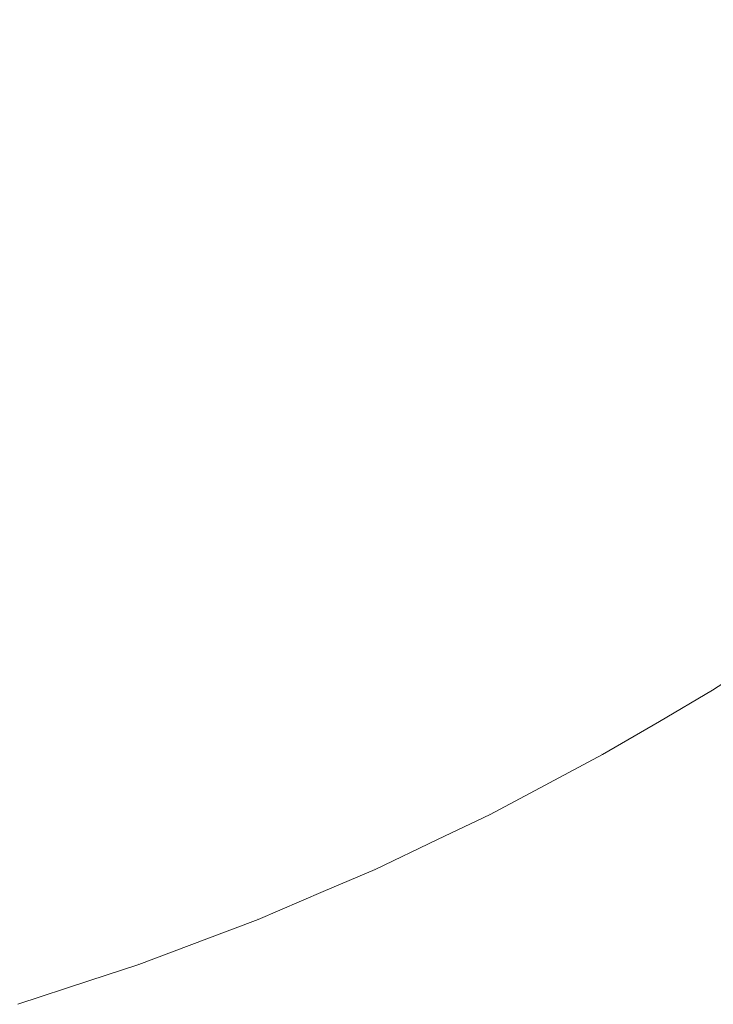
# Model space of a CAD drawing. Header units: centimetres. Extents: x -26 to 27.3, y -23.4 to -21.6.
# Tile 171 of 206: x 27.2387 to 27.2618, y -23.3555 to -23.3227. Entities that reach past the tile are written whole.
import ezdxf

# ---------------------------------------------------------------- set-up
doc = ezdxf.new("R2010")
doc.units = ezdxf.units.CM
doc.header["$LTSCALE"] = 2.54
doc.layers.add('Lucido design-1', color=7, linetype='Continuous')

# ---------------------------------------------------------------- blocks, each defined once
blk = doc.blocks.new('Gruppo-4-1')
at = {"color": 7, "linetype": 'Continuous', "lineweight": 9}
for points, invisible_edges in [([(27.24241, -23.319062, -9.408469), (27.239869, -23.320412, -9.408469), (27.241239, -23.323129, -9.411395), (27.243894, -23.321719, -9.411395)], 15), ([(27.243901, -23.321732, -10.152573), (27.241245, -23.323143, -10.152573), (27.239924, -23.320522, -10.1554), (27.24247, -23.31917, -10.1554)], 15), ([(27.254759, -23.321281, -10.146561), (27.252112, -23.323153, -10.146561), (27.250601, -23.320916, -10.149625), (27.253154, -23.31911, -10.149625)], 15), ([(27.253201, -23.319174, -9.414445), (27.250645, -23.320981, -9.414445), (27.252202, -23.323284, -9.417611), (27.254854, -23.321409, -9.417611)], 15), ([(27.258941, -23.321301, -10.143387), (27.25629, -23.323351, -10.143387), (27.254759, -23.321281, -10.146561), (27.257324, -23.319298, -10.146561)], 15), ([(27.263118, -23.320977, -10.140108), (27.260477, -23.323204, -10.140108), (27.258941, -23.321301, -10.143387), (27.261503, -23.319142, -10.143387)], 15), ([(27.257424, -23.319422, -9.417611), (27.254854, -23.321409, -9.417611), (27.256424, -23.323532, -9.420888), (27.259083, -23.321477, -9.420888)], 15), ([(27.261652, -23.319311, -9.420888), (27.259083, -23.321477, -9.420888), (27.260653, -23.323421, -9.424269), (27.263303, -23.321187, -9.424269)], 15), ([(27.246487, -23.320197, -9.411395), (27.243894, -23.321719, -9.411395), (27.245315, -23.324263, -9.414445), (27.248015, -23.322679, -9.414445)], 15), ([(27.247973, -23.322611, -10.149625), (27.245277, -23.324194, -10.149625), (27.243901, -23.321732, -10.152573), (27.246495, -23.32021, -10.152573)], 15), ([(27.239869, -23.320412, -9.408469), (27.237272, -23.321653, -9.408469), (27.238526, -23.324426, -9.411395), (27.241239, -23.323129, -9.411395)], 15), ([(27.241245, -23.323143, -10.152573), (27.238532, -23.32444, -10.152573), (27.237323, -23.321765, -10.1554), (27.239924, -23.320522, -10.1554)], 15), ([(27.252112, -23.323153, -10.146561), (27.249389, -23.32491, -10.146561), (27.247973, -23.322611, -10.149625), (27.250601, -23.320916, -10.149625)], 15), ([(27.250645, -23.320981, -9.414445), (27.248015, -23.322679, -9.414445), (27.249472, -23.325046, -9.417611), (27.252202, -23.323284, -9.417611)], 15), ([(27.264645, -23.322712, -10.136728), (27.261929, -23.325002, -10.136728), (27.260477, -23.323204, -10.140108), (27.263118, -23.320977, -10.140108)], 15), ([(27.263303, -23.321187, -9.424269), (27.260653, -23.323421, -9.424269), (27.26213, -23.325251, -9.42775), (27.264857, -23.322953, -9.42775)], 15), ([(27.25629, -23.323351, -10.143387), (27.253554, -23.325286, -10.143387), (27.252112, -23.323153, -10.146561), (27.254759, -23.321281, -10.146561)], 15), ([(27.254854, -23.321409, -9.417611), (27.252202, -23.323284, -9.417611), (27.253681, -23.325473, -9.420888), (27.256424, -23.323532, -9.420888)], 15), ([(27.260477, -23.323204, -10.140108), (27.257744, -23.325316, -10.140108), (27.25629, -23.323351, -10.143387), (27.258941, -23.321301, -10.143387)], 15), ([(27.259083, -23.321477, -9.420888), (27.256424, -23.323532, -9.420888), (27.25791, -23.325541, -9.424269), (27.260653, -23.323421, -9.424269)], 15), ([(27.243894, -23.321719, -9.411395), (27.241239, -23.323129, -9.411395), (27.242551, -23.325731, -9.414445), (27.245315, -23.324263, -9.414445)], 15), ([(27.245277, -23.324194, -10.149625), (27.242515, -23.325661, -10.149625), (27.241245, -23.323143, -10.152573), (27.243901, -23.321732, -10.152573)], 15), ([(27.249389, -23.32491, -10.146561), (27.246593, -23.326551, -10.146561), (27.245277, -23.324194, -10.149625), (27.247973, -23.322611, -10.149625)], 15), ([(27.248015, -23.322679, -9.414445), (27.245315, -23.324263, -9.414445), (27.246671, -23.32669, -9.417611), (27.249472, -23.325046, -9.417611)], 15), ([(27.241239, -23.323129, -9.411395), (27.238526, -23.324426, -9.411395), (27.239726, -23.327081, -9.414445), (27.242551, -23.325731, -9.414445)], 15), ([(27.242515, -23.325661, -10.149625), (27.239694, -23.327009, -10.149625), (27.238532, -23.32444, -10.152573), (27.241245, -23.323143, -10.152573)], 15), ([(27.253554, -23.325286, -10.143387), (27.250739, -23.327103, -10.143387), (27.249389, -23.32491, -10.146561), (27.252112, -23.323153, -10.146561)], 15), ([(27.261929, -23.325002, -10.136728), (27.259118, -23.327174, -10.136728), (27.257744, -23.325316, -10.140108), (27.260477, -23.323204, -10.140108)], 15), ([(27.252202, -23.323284, -9.417611), (27.249472, -23.325046, -9.417611), (27.250857, -23.327295, -9.420888), (27.253681, -23.325473, -9.420888)], 15), ([(27.257744, -23.325316, -10.140108), (27.254923, -23.327311, -10.140108), (27.253554, -23.325286, -10.143387), (27.25629, -23.323351, -10.143387)], 15), ([(27.256424, -23.323532, -9.420888), (27.253681, -23.325473, -9.420888), (27.25508, -23.327543, -9.424269), (27.25791, -23.325541, -9.424269)], 15), ([(27.260653, -23.323421, -9.424269), (27.25791, -23.325541, -9.424269), (27.259309, -23.327432, -9.42775), (27.26213, -23.325251, -9.42775)], 15), ([(27.246593, -23.326551, -10.146561), (27.24373, -23.328071, -10.146561), (27.242515, -23.325661, -10.149625), (27.245277, -23.324194, -10.149625)], 15), ([(27.238526, -23.324426, -9.411395), (27.235761, -23.325606, -9.411395), (27.236847, -23.328309, -9.414445), (27.239726, -23.327081, -9.414445)], 15), ([(27.239694, -23.327009, -10.149625), (27.236818, -23.328236, -10.149625), (27.235766, -23.32562, -10.152573), (27.238532, -23.32444, -10.152573)], 15), ([(27.245315, -23.324263, -9.414445), (27.242551, -23.325731, -9.414445), (27.243802, -23.328214, -9.417611), (27.246671, -23.32669, -9.417611)], 15), ([(27.250739, -23.327103, -10.143387), (27.247849, -23.328799, -10.143387), (27.246593, -23.326551, -10.146561), (27.249389, -23.32491, -10.146561)], 15), ([(27.249472, -23.325046, -9.417611), (27.246671, -23.32669, -9.417611), (27.247959, -23.328996, -9.420888), (27.250857, -23.327295, -9.420888)], 15), ([(27.263293, -23.326692, -10.133253), (27.260409, -23.328921, -10.133253), (27.259118, -23.327174, -10.136728), (27.261929, -23.325002, -10.136728)], 15), ([(27.254923, -23.327311, -10.140108), (27.252021, -23.329185, -10.140108), (27.250739, -23.327103, -10.143387), (27.253554, -23.325286, -10.143387)], 15), ([(27.253681, -23.325473, -9.420888), (27.250857, -23.327295, -9.420888), (27.252167, -23.329423, -9.424269), (27.25508, -23.327543, -9.424269)], 15), ([(27.259118, -23.327174, -10.136728), (27.256217, -23.329226, -10.136728), (27.254923, -23.327311, -10.140108), (27.257744, -23.325316, -10.140108)], 15), ([(27.26213, -23.325251, -9.42775), (27.259309, -23.327432, -9.42775), (27.260618, -23.329203, -9.431322), (27.263513, -23.326964, -9.431322)], 15), ([(27.24373, -23.328071, -10.146561), (27.240806, -23.329469, -10.146561), (27.239694, -23.327009, -10.149625), (27.242515, -23.325661, -10.149625)], 15), ([(27.242551, -23.325731, -9.414445), (27.239726, -23.327081, -9.414445), (27.240871, -23.329614, -9.417611), (27.243802, -23.328214, -9.417611)], 15), ([(27.25791, -23.325541, -9.424269), (27.25508, -23.327543, -9.424269), (27.256397, -23.329492, -9.42775), (27.259309, -23.327432, -9.42775)], 15), ([(27.247849, -23.328799, -10.143387), (27.244889, -23.33037, -10.143387), (27.24373, -23.328071, -10.146561), (27.246593, -23.326551, -10.146561)], 15), ([(27.246671, -23.32669, -9.417611), (27.243802, -23.328214, -9.417611), (27.244991, -23.330572, -9.420888), (27.247959, -23.328996, -9.420888)], 15), ([(27.264569, -23.328271, -10.129688), (27.261617, -23.330553, -10.129688), (27.260409, -23.328921, -10.133253), (27.263293, -23.326692, -10.133253)], 15), ([(27.240806, -23.329469, -10.146561), (27.237824, -23.330741, -10.146561), (27.236818, -23.328236, -10.149625), (27.239694, -23.327009, -10.149625)], 15), ([(27.239726, -23.327081, -9.414445), (27.236847, -23.328309, -9.414445), (27.237883, -23.330889, -9.417611), (27.240871, -23.329614, -9.417611)], 15), ([(27.252021, -23.329185, -10.140108), (27.249041, -23.330933, -10.140108), (27.247849, -23.328799, -10.143387), (27.250739, -23.327103, -10.143387)], 15), ([(27.260409, -23.328921, -10.133253), (27.257434, -23.331026, -10.133253), (27.256217, -23.329226, -10.136728), (27.259118, -23.327174, -10.136728)], 15), ([(27.263513, -23.326964, -9.431322), (27.260618, -23.329203, -9.431322), (27.261836, -23.330849, -9.43498), (27.2648, -23.328558, -9.43498)], 15), ([(27.250857, -23.327295, -9.420888), (27.247959, -23.328996, -9.420888), (27.249178, -23.331177, -9.424269), (27.252167, -23.329423, -9.424269)], 15), ([(27.256217, -23.329226, -10.136728), (27.253232, -23.331152, -10.136728), (27.252021, -23.329185, -10.140108), (27.254923, -23.327311, -10.140108)], 15), ([(27.259309, -23.327432, -9.42775), (27.256397, -23.329492, -9.42775), (27.25763, -23.331316, -9.431322), (27.260618, -23.329203, -9.431322)], 15), ([(27.25508, -23.327543, -9.424269), (27.252167, -23.329423, -9.424269), (27.2534, -23.331426, -9.42775), (27.256397, -23.329492, -9.42775)], 15), ([(27.244889, -23.33037, -10.143387), (27.241866, -23.331815, -10.143387), (27.240806, -23.329469, -10.146561), (27.24373, -23.328071, -10.146561)], 15), ([(27.243802, -23.328214, -9.417611), (27.240871, -23.329614, -9.417611), (27.241959, -23.332021, -9.420888), (27.244991, -23.330572, -9.420888)], 15), ([(27.265752, -23.329737, -10.126041), (27.262737, -23.332067, -10.126041), (27.261617, -23.330553, -10.129688), (27.264569, -23.328271, -10.129688)], 15), ([(27.249041, -23.330933, -10.140108), (27.24599, -23.332553, -10.140108), (27.244889, -23.33037, -10.143387), (27.247849, -23.328799, -10.143387)], 15), ([(27.247959, -23.328996, -9.420888), (27.244991, -23.330572, -9.420888), (27.246116, -23.332803, -9.424269), (27.249178, -23.331177, -9.424269)], 15), ([(27.261617, -23.330553, -10.129688), (27.25857, -23.332707, -10.129688), (27.257434, -23.331026, -10.133253), (27.260409, -23.328921, -10.133253)], 15), ([(27.241866, -23.331815, -10.143387), (27.238784, -23.33313, -10.143387), (27.237824, -23.330741, -10.146561), (27.240806, -23.329469, -10.146561)], 15), ([(27.253232, -23.331152, -10.136728), (27.250168, -23.33295, -10.136728), (27.249041, -23.330933, -10.140108), (27.252021, -23.329185, -10.140108)], 15), ([(27.252167, -23.329423, -9.424269), (27.249178, -23.331177, -9.424269), (27.250325, -23.333231, -9.42775), (27.2534, -23.331426, -9.42775)], 15), ([(27.257434, -23.331026, -10.133253), (27.254371, -23.333002, -10.133253), (27.253232, -23.331152, -10.136728), (27.256217, -23.329226, -10.136728)], 15), ([(27.260618, -23.329203, -9.431322), (27.25763, -23.331316, -9.431322), (27.258777, -23.333013, -9.43498), (27.261836, -23.330849, -9.43498)], 15), ([(27.240871, -23.329614, -9.417611), (27.237883, -23.330889, -9.417611), (27.238868, -23.33334, -9.420888), (27.241959, -23.332021, -9.420888)], 15), ([(27.256397, -23.329492, -9.42775), (27.2534, -23.331426, -9.42775), (27.254555, -23.3333, -9.431322), (27.25763, -23.331316, -9.431322)], 15), ([(27.24599, -23.332553, -10.140108), (27.242873, -23.334043, -10.140108), (27.241866, -23.331815, -10.143387), (27.244889, -23.33037, -10.143387)], 15), ([(27.238784, -23.33313, -10.143387), (27.235649, -23.334313, -10.143387), (27.234791, -23.331886, -10.146561), (27.237824, -23.330741, -10.146561)], 15), ([(27.244991, -23.330572, -9.420888), (27.241959, -23.332021, -9.420888), (27.242988, -23.334298, -9.424269), (27.246116, -23.332803, -9.424269)], 15), ([(27.262737, -23.332067, -10.126041), (27.259625, -23.334268, -10.126041), (27.25857, -23.332707, -10.129688), (27.261617, -23.330553, -10.129688)], 15), ([(27.237883, -23.330889, -9.417611), (27.234844, -23.332036, -9.417611), (27.235724, -23.334526, -9.420888), (27.238868, -23.33334, -9.420888)], 15), ([(27.250168, -23.33295, -10.136728), (27.24703, -23.334617, -10.136728), (27.24599, -23.332553, -10.140108), (27.249041, -23.330933, -10.140108)], 15), ([(27.25857, -23.332707, -10.129688), (27.255435, -23.334731, -10.129688), (27.254371, -23.333002, -10.133253), (27.257434, -23.331026, -10.133253)], 15), ([(27.261836, -23.330849, -9.43498), (27.258777, -23.333013, -9.43498), (27.259836, -23.33458, -9.438717), (27.26296, -23.33237, -9.438717)], 15), ([(27.249178, -23.331177, -9.424269), (27.246116, -23.332803, -9.424269), (27.247175, -23.334903, -9.42775), (27.250325, -23.333231, -9.42775)], 15), ([(27.254371, -23.333002, -10.133253), (27.251228, -23.334847, -10.133253), (27.250168, -23.33295, -10.136728), (27.253232, -23.331152, -10.136728)], 15), ([(27.2534, -23.331426, -9.42775), (27.250325, -23.333231, -9.42775), (27.251398, -23.335153, -9.431322), (27.254555, -23.3333, -9.431322)], 15), ([(27.25763, -23.331316, -9.431322), (27.254555, -23.3333, -9.431322), (27.255629, -23.335044, -9.43498), (27.258777, -23.333013, -9.43498)], 15), ([(27.242873, -23.334043, -10.140108), (27.239696, -23.335399, -10.140108), (27.238784, -23.33313, -10.143387), (27.241866, -23.331815, -10.143387)], 15), ([(27.241959, -23.332021, -9.420888), (27.238868, -23.33334, -9.420888), (27.2398, -23.335658, -9.424269), (27.242988, -23.334298, -9.424269)], 15), ([(27.263768, -23.333461, -10.122315), (27.260596, -23.335705, -10.122315), (27.259625, -23.334268, -10.126041), (27.262737, -23.332067, -10.126041)], 15), ([(27.26296, -23.33237, -9.438717), (27.259836, -23.33458, -9.438717), (27.260805, -23.336014, -9.442527), (27.26399, -23.333762, -9.442527)], 15), ([(27.24703, -23.334617, -10.136728), (27.243825, -23.336148, -10.136728), (27.242873, -23.334043, -10.140108), (27.24599, -23.332553, -10.140108)], 15), ([(27.259625, -23.334268, -10.126041), (27.256423, -23.336335, -10.126041), (27.255435, -23.334731, -10.129688), (27.25857, -23.332707, -10.129688)], 15), ([(27.246116, -23.332803, -9.424269), (27.242988, -23.334298, -9.424269), (27.243957, -23.336441, -9.42775), (27.247175, -23.334903, -9.42775)], 15), ([(27.251228, -23.334847, -10.133253), (27.248008, -23.336557, -10.133253), (27.24703, -23.334617, -10.136728), (27.250168, -23.33295, -10.136728)], 15), ([(27.255435, -23.334731, -10.129688), (27.252218, -23.336619, -10.129688), (27.251228, -23.334847, -10.133253), (27.254371, -23.333002, -10.133253)], 15), ([(27.258777, -23.333013, -9.43498), (27.255629, -23.335044, -9.43498), (27.25662, -23.336655, -9.438717), (27.259836, -23.33458, -9.438717)], 15), ([(27.239696, -23.335399, -10.140108), (27.236464, -23.336618, -10.140108), (27.235649, -23.334313, -10.143387), (27.238784, -23.33313, -10.143387)], 15), ([(27.238868, -23.33334, -9.420888), (27.235724, -23.334526, -9.420888), (27.236557, -23.336882, -9.424269), (27.2398, -23.335658, -9.424269)], 15), ([(27.250325, -23.333231, -9.42775), (27.247175, -23.334903, -9.42775), (27.248166, -23.336869, -9.431322), (27.251398, -23.335153, -9.431322)], 15), ([(27.254555, -23.3333, -9.431322), (27.251398, -23.335153, -9.431322), (27.252397, -23.336941, -9.43498), (27.255629, -23.335044, -9.43498)], 15), ([(27.264707, -23.334732, -10.118519), (27.261481, -23.337014, -10.118519), (27.260596, -23.335705, -10.122315), (27.263768, -23.333461, -10.122315)], 15), ([(27.243825, -23.336148, -10.136728), (27.240557, -23.337543, -10.136728), (27.239696, -23.335399, -10.140108), (27.242873, -23.334043, -10.140108)], 15), ([(27.26399, -23.333762, -9.442527), (27.260805, -23.336014, -9.442527), (27.261684, -23.337314, -9.446402), (27.264923, -23.335023, -9.446402)], 15), ([(27.242988, -23.334298, -9.424269), (27.2398, -23.335658, -9.424269), (27.240677, -23.337841, -9.42775), (27.243957, -23.336441, -9.42775)], 15), ([(27.260596, -23.335705, -10.122315), (27.257332, -23.337811, -10.122315), (27.256423, -23.336335, -10.126041), (27.259625, -23.334268, -10.126041)], 15), ([(27.248008, -23.336557, -10.133253), (27.24472, -23.338128, -10.133253), (27.243825, -23.336148, -10.136728), (27.24703, -23.334617, -10.136728)], 15), ([(27.259836, -23.33458, -9.438717), (27.25662, -23.336655, -9.438717), (27.257528, -23.338129, -9.442527), (27.260805, -23.336014, -9.442527)], 15), ([(27.247175, -23.334903, -9.42775), (27.243957, -23.336441, -9.42775), (27.244864, -23.338447, -9.431322), (27.248166, -23.336869, -9.431322)], 15), ([(27.252218, -23.336619, -10.129688), (27.248922, -23.338369, -10.129688), (27.248008, -23.336557, -10.133253), (27.251228, -23.334847, -10.133253)], 15), ([(27.256423, -23.336335, -10.126041), (27.253136, -23.338263, -10.126041), (27.252218, -23.336619, -10.129688), (27.255435, -23.334731, -10.129688)], 15), ([(27.255629, -23.335044, -9.43498), (27.252397, -23.336941, -9.43498), (27.25332, -23.338592, -9.438717), (27.25662, -23.336655, -9.438717)], 15), ([(27.265554, -23.335877, -10.114657), (27.262279, -23.338194, -10.114657), (27.261481, -23.337014, -10.118519), (27.264707, -23.334732, -10.118519)], 15), ([(27.264923, -23.335023, -9.446402), (27.261684, -23.337314, -9.446402), (27.262471, -23.338478, -9.450335), (27.265758, -23.336153, -9.450335)], 15), ([(27.251398, -23.335153, -9.431322), (27.248166, -23.336869, -9.431322), (27.249088, -23.338698, -9.43498), (27.252397, -23.336941, -9.43498)], 15), ([(27.240557, -23.337543, -10.136728), (27.237233, -23.338797, -10.136728), (27.236464, -23.336618, -10.140108), (27.239696, -23.335399, -10.140108)], 15), ([(27.2398, -23.335658, -9.424269), (27.236557, -23.336882, -9.424269), (27.23734, -23.3391, -9.42775), (27.240677, -23.337841, -9.42775)], 15), ([(27.261481, -23.337014, -10.118519), (27.258161, -23.339157, -10.118519), (27.257332, -23.337811, -10.122315), (27.260596, -23.335705, -10.122315)], 15), ([(27.260805, -23.336014, -9.442527), (27.257528, -23.338129, -9.442527), (27.258351, -23.339465, -9.446402), (27.261684, -23.337314, -9.446402)], 15), ([(27.24472, -23.338128, -10.133253), (27.241367, -23.339559, -10.133253), (27.240557, -23.337543, -10.136728), (27.243825, -23.336148, -10.136728)], 15), ([(27.257332, -23.337811, -10.122315), (27.253982, -23.339777, -10.122315), (27.253136, -23.338263, -10.126041), (27.256423, -23.336335, -10.126041)], 15), ([(27.243957, -23.336441, -9.42775), (27.240677, -23.337841, -9.42775), (27.241498, -23.339884, -9.431322), (27.244864, -23.338447, -9.431322)], 15), ([(27.248922, -23.338369, -10.129688), (27.245556, -23.339978, -10.129688), (27.24472, -23.338128, -10.133253), (27.248008, -23.336557, -10.133253)], 15), ([(27.253136, -23.338263, -10.126041), (27.24977, -23.340051, -10.126041), (27.248922, -23.338369, -10.129688), (27.252218, -23.336619, -10.129688)], 15), ([(27.25662, -23.336655, -9.438717), (27.25332, -23.338592, -9.438717), (27.254164, -23.340103, -9.442527), (27.257528, -23.338129, -9.442527)], 15), ([(27.248166, -23.336869, -9.431322), (27.244864, -23.338447, -9.431322), (27.245708, -23.340313, -9.43498), (27.249088, -23.338698, -9.43498)], 15), ([(27.252397, -23.336941, -9.43498), (27.249088, -23.338698, -9.43498), (27.24994, -23.340387, -9.438717), (27.25332, -23.338592, -9.438717)], 15), ([(27.262279, -23.338194, -10.114657), (27.258908, -23.34037, -10.114657), (27.258161, -23.339157, -10.118519), (27.261481, -23.337014, -10.118519)], 15), ([(27.261684, -23.337314, -9.446402), (27.258351, -23.339465, -9.446402), (27.259087, -23.340662, -9.450335), (27.262471, -23.338478, -9.450335)], 15), ([(27.241367, -23.339559, -10.133253), (27.237957, -23.340845, -10.133253), (27.237233, -23.338797, -10.136728), (27.240557, -23.337543, -10.136728)], 15), ([(27.240677, -23.337841, -9.42775), (27.23734, -23.3391, -9.42775), (27.238074, -23.341176, -9.431322), (27.241498, -23.339884, -9.431322)], 15), ([(27.258161, -23.339157, -10.118519), (27.254753, -23.341157, -10.118519), (27.253982, -23.339777, -10.122315), (27.257332, -23.337811, -10.122315)], 15), ([(27.245556, -23.339978, -10.129688), (27.242124, -23.341442, -10.129688), (27.241367, -23.339559, -10.133253), (27.24472, -23.338128, -10.133253)], 15), ([(27.253982, -23.339777, -10.122315), (27.250551, -23.341599, -10.122315), (27.24977, -23.340051, -10.126041), (27.253136, -23.338263, -10.126041)], 15), ([(27.257528, -23.338129, -9.442527), (27.254164, -23.340103, -9.442527), (27.254929, -23.341473, -9.446402), (27.258351, -23.339465, -9.446402)], 15), ([(27.262987, -23.339242, -10.110736), (27.259571, -23.341447, -10.110736), (27.258908, -23.34037, -10.114657), (27.262279, -23.338194, -10.114657)], 15), ([(27.244864, -23.338447, -9.431322), (27.241498, -23.339884, -9.431322), (27.242262, -23.341784, -9.43498), (27.245708, -23.340313, -9.43498)], 15), ([(27.24977, -23.340051, -10.126041), (27.246332, -23.341694, -10.126041), (27.245556, -23.339978, -10.129688), (27.248922, -23.338369, -10.129688)], 15), ([(27.25332, -23.338592, -9.438717), (27.24994, -23.340387, -9.438717), (27.250719, -23.341933, -9.442527), (27.254164, -23.340103, -9.442527)], 15), ([(27.262471, -23.338478, -9.450335), (27.259087, -23.340662, -9.450335), (27.259736, -23.341716, -9.45432), (27.263164, -23.339504, -9.45432)], 15), ([(27.249088, -23.338698, -9.43498), (27.245708, -23.340313, -9.43498), (27.246487, -23.342037, -9.438717), (27.24994, -23.340387, -9.438717)], 15), ([(27.258908, -23.34037, -10.114657), (27.255447, -23.3424, -10.114657), (27.254753, -23.341157, -10.118519), (27.258161, -23.339157, -10.118519)], 15), ([(27.263605, -23.340157, -10.106763), (27.26015, -23.342387, -10.106763), (27.259571, -23.341447, -10.110736), (27.262987, -23.339242, -10.110736)], 15), ([(27.242124, -23.341442, -10.129688), (27.238633, -23.342759, -10.129688), (27.237957, -23.340845, -10.133253), (27.241367, -23.339559, -10.133253)], 15), ([(27.258351, -23.339465, -9.446402), (27.254929, -23.341473, -9.446402), (27.255614, -23.3427, -9.450335), (27.259087, -23.340662, -9.450335)], 15), ([(27.263164, -23.339504, -9.45432), (27.259736, -23.341716, -9.45432), (27.260297, -23.342627, -9.45835), (27.263763, -23.34039, -9.45835)], 15), ([(27.241498, -23.339884, -9.431322), (27.238074, -23.341176, -9.431322), (27.238756, -23.343107, -9.43498), (27.242262, -23.341784, -9.43498)], 15), ([(27.254753, -23.341157, -10.118519), (27.251263, -23.343011, -10.118519), (27.250551, -23.341599, -10.122315), (27.253982, -23.339777, -10.122315)], 15), ([(27.246332, -23.341694, -10.126041), (27.242826, -23.34319, -10.126041), (27.242124, -23.341442, -10.129688), (27.245556, -23.339978, -10.129688)], 15), ([(27.250551, -23.341599, -10.122315), (27.247046, -23.343274, -10.122315), (27.246332, -23.341694, -10.126041), (27.24977, -23.340051, -10.126041)], 15), ([(27.254164, -23.340103, -9.442527), (27.250719, -23.341933, -9.442527), (27.251426, -23.343334, -9.446402), (27.254929, -23.341473, -9.446402)], 15), ([(27.264131, -23.340935, -10.102745), (27.260642, -23.343187, -10.102745), (27.26015, -23.342387, -10.106763), (27.263605, -23.340157, -10.106763)], 15), ([(27.245708, -23.340313, -9.43498), (27.242262, -23.341784, -9.43498), (27.242967, -23.343539, -9.438717), (27.246487, -23.342037, -9.438717)], 15), ([(27.24994, -23.340387, -9.438717), (27.246487, -23.342037, -9.438717), (27.2472, -23.343615, -9.442527), (27.250719, -23.341933, -9.442527)], 15), ([(27.259571, -23.341447, -10.110736), (27.256064, -23.343505, -10.110736), (27.255447, -23.3424, -10.114657), (27.258908, -23.34037, -10.114657)], 15), ([(27.263763, -23.34039, -9.45835), (27.260297, -23.342627, -9.45835), (27.260769, -23.343394, -9.462417), (27.264267, -23.341136, -9.462417)], 15), ([(27.259087, -23.340662, -9.450335), (27.255614, -23.3427, -9.450335), (27.256218, -23.34378, -9.45432), (27.259736, -23.341716, -9.45432)], 15), ([(27.264564, -23.341576, -10.098688), (27.261048, -23.343846, -10.098688), (27.260642, -23.343187, -10.102745), (27.264131, -23.340935, -10.102745)], 15), ([(27.238074, -23.341176, -9.431322), (27.234598, -23.342322, -9.431322), (27.235198, -23.34428, -9.43498), (27.238756, -23.343107, -9.43498)], 15), ([(27.255447, -23.3424, -10.114657), (27.251904, -23.344282, -10.114657), (27.251263, -23.343011, -10.118519), (27.254753, -23.341157, -10.118519)], 15), ([(27.264267, -23.341136, -9.462417), (27.260769, -23.343394, -9.462417), (27.261152, -23.344015, -9.466514), (27.264676, -23.341741, -9.466514)], 15), ([(27.242826, -23.34319, -10.126041), (27.239261, -23.344536, -10.126041), (27.238633, -23.342759, -10.129688), (27.242124, -23.341442, -10.129688)], 15), ([(27.251263, -23.343011, -10.118519), (27.247697, -23.344714, -10.118519), (27.247046, -23.343274, -10.122315), (27.250551, -23.341599, -10.122315)], 15), ([(27.254929, -23.341473, -9.446402), (27.251426, -23.343334, -9.446402), (27.252058, -23.344588, -9.450335), (27.255614, -23.3427, -9.450335)], 15), ([(27.26015, -23.342387, -10.106763), (27.256602, -23.344468, -10.106763), (27.256064, -23.343505, -10.110736), (27.259571, -23.341447, -10.110736)], 15), ([(27.264904, -23.342078, -10.094598), (27.261365, -23.344362, -10.094598), (27.261048, -23.343846, -10.098688), (27.264564, -23.341576, -10.098688)], 15), ([(27.242262, -23.341784, -9.43498), (27.238756, -23.343107, -9.43498), (27.239386, -23.34489, -9.438717), (27.242967, -23.343539, -9.438717)], 15), ([(27.247046, -23.343274, -10.122315), (27.243473, -23.344799, -10.122315), (27.242826, -23.34319, -10.126041), (27.246332, -23.341694, -10.126041)], 15), ([(27.250719, -23.341933, -9.442527), (27.2472, -23.343615, -9.442527), (27.247846, -23.345044, -9.446402), (27.251426, -23.343334, -9.446402)], 15), ([(27.259736, -23.341716, -9.45432), (27.256218, -23.34378, -9.45432), (27.25674, -23.344714, -9.45835), (27.260297, -23.342627, -9.45835)], 15), ([(27.264676, -23.341741, -9.466514), (27.261152, -23.344015, -9.466514), (27.261445, -23.34449, -9.470635), (27.264988, -23.342203, -9.470635)], 15), ([(27.246487, -23.342037, -9.438717), (27.242967, -23.343539, -9.438717), (27.243612, -23.345145, -9.442527), (27.2472, -23.343615, -9.442527)], 15), ([(27.265148, -23.34244, -10.090484), (27.261594, -23.344733, -10.090484), (27.261365, -23.344362, -10.094598), (27.264904, -23.342078, -10.094598)], 15), ([(27.264988, -23.342203, -9.470635), (27.261445, -23.34449, -9.470635), (27.261647, -23.344819, -9.474771), (27.265204, -23.342523, -9.474771)], 15), ([(27.256064, -23.343505, -10.110736), (27.252473, -23.345412, -10.110736), (27.251904, -23.344282, -10.114657), (27.255447, -23.3424, -10.114657)], 15), ([(27.260642, -23.343187, -10.102745), (27.257061, -23.345289, -10.102745), (27.256602, -23.344468, -10.106763), (27.26015, -23.342387, -10.106763)], 15), ([(27.265297, -23.34266, -10.086352), (27.261734, -23.34496, -10.086352), (27.261594, -23.344733, -10.090484), (27.265148, -23.34244, -10.090484)], 15), ([(27.265204, -23.342523, -9.474771), (27.261647, -23.344819, -9.474771), (27.261759, -23.345001, -9.478917), (27.265324, -23.3427, -9.478917)], 15), ([(27.239261, -23.344536, -10.126041), (27.235641, -23.345729, -10.126041), (27.23509, -23.343927, -10.129688), (27.238633, -23.342759, -10.129688)], 15), ([(27.255614, -23.3427, -9.450335), (27.252058, -23.344588, -9.450335), (27.252615, -23.345694, -9.45432), (27.256218, -23.34378, -9.45432)], 15), ([(27.260297, -23.342627, -9.45835), (27.25674, -23.344714, -9.45835), (27.257179, -23.3455, -9.462417), (27.260769, -23.343394, -9.462417)], 15), ([(27.263583, -23.34388, -10.081992), (27.261784, -23.345041, -10.081992), (27.261734, -23.34496, -10.086352), (27.265297, -23.34266, -10.086352)], 14), ([(27.265324, -23.3427, -9.478917), (27.261759, -23.345001, -9.478917), (27.261784, -23.345041, -9.481992), (27.263583, -23.34388, -9.481992)], 11), ([(27.238756, -23.343107, -9.43498), (27.235198, -23.34428, -9.43498), (27.235751, -23.346088, -9.438717), (27.239386, -23.34489, -9.438717)], 15), ([(27.243473, -23.344799, -10.122315), (27.239838, -23.34617, -10.122315), (27.239261, -23.344536, -10.126041), (27.242826, -23.34319, -10.126041)], 15), ([(27.251904, -23.344282, -10.114657), (27.248284, -23.346012, -10.114657), (27.247697, -23.344714, -10.118519), (27.251263, -23.343011, -10.118519)], 15), ([(27.261048, -23.343846, -10.098688), (27.257438, -23.345964, -10.098688), (27.257061, -23.345289, -10.102745), (27.260642, -23.343187, -10.102745)], 15), ([(27.242967, -23.343539, -9.438717), (27.239386, -23.34489, -9.438717), (27.239963, -23.346523, -9.442527), (27.243612, -23.345145, -9.442527)], 15), ([(27.247697, -23.344714, -10.118519), (27.244062, -23.346265, -10.118519), (27.243473, -23.344799, -10.122315), (27.247046, -23.343274, -10.122315)], 15), ([(27.251426, -23.343334, -9.446402), (27.247846, -23.345044, -9.446402), (27.248425, -23.346324, -9.450335), (27.252058, -23.344588, -9.450335)], 15), ([(27.256602, -23.344468, -10.106763), (27.25297, -23.346398, -10.106763), (27.252473, -23.345412, -10.110736), (27.256064, -23.343505, -10.110736)], 15), ([(27.260769, -23.343394, -9.462417), (27.257179, -23.3455, -9.462417), (27.257535, -23.346137, -9.466514), (27.261152, -23.344015, -9.466514)], 15), ([(27.2472, -23.343615, -9.442527), (27.243612, -23.345145, -9.442527), (27.244197, -23.346601, -9.446402), (27.247846, -23.345044, -9.446402)], 15), ([(27.256218, -23.34378, -9.45432), (27.252615, -23.345694, -9.45432), (27.253097, -23.346649, -9.45835), (27.25674, -23.344714, -9.45835)], 15), ([(27.261365, -23.344362, -10.094598), (27.257733, -23.346493, -10.094598), (27.257438, -23.345964, -10.098688), (27.261048, -23.343846, -10.098688)], 15), ([(27.261784, -23.345041, -10.081992), (27.263583, -23.34388, -10.081992), (27.263583, -23.34388, -9.481992), (27.261784, -23.345041, -9.481992)], 10), ([(27.261152, -23.344015, -9.466514), (27.257535, -23.346137, -9.466514), (27.257807, -23.346625, -9.470635), (27.261445, -23.34449, -9.470635)], 15), ([(27.239838, -23.34617, -10.122315), (27.236149, -23.347386, -10.122315), (27.235641, -23.345729, -10.126041), (27.239261, -23.344536, -10.126041)], 15), ([(27.252473, -23.345412, -10.110736), (27.248805, -23.347165, -10.110736), (27.248284, -23.346012, -10.114657), (27.251904, -23.344282, -10.114657)], 15), ([(27.257061, -23.345289, -10.102745), (27.253393, -23.347237, -10.102745), (27.25297, -23.346398, -10.106763), (27.256602, -23.344468, -10.106763)], 15), ([(27.261594, -23.344733, -10.090484), (27.257946, -23.346874, -10.090484), (27.257733, -23.346493, -10.094598), (27.261365, -23.344362, -10.094598)], 15), ([(27.261445, -23.34449, -9.470635), (27.257807, -23.346625, -9.470635), (27.257995, -23.346962, -9.474771), (27.261647, -23.344819, -9.474771)], 15), ([(27.244062, -23.346265, -10.118519), (27.240365, -23.347661, -10.118519), (27.239838, -23.34617, -10.122315), (27.243473, -23.344799, -10.122315)], 15), ([(27.248284, -23.346012, -10.114657), (27.244593, -23.347587, -10.114657), (27.244062, -23.346265, -10.118519), (27.247697, -23.344714, -10.118519)], 15), ([(27.252058, -23.344588, -9.450335), (27.248425, -23.346324, -9.450335), (27.248935, -23.347453, -9.45432), (27.252615, -23.345694, -9.45432)], 15), ([(27.25674, -23.344714, -9.45835), (27.253097, -23.346649, -9.45835), (27.253502, -23.347453, -9.462417), (27.257179, -23.3455, -9.462417)], 15), ([(27.261734, -23.34496, -10.086352), (27.258076, -23.347106, -10.086352), (27.257946, -23.346874, -10.090484), (27.261594, -23.344733, -10.090484)], 15), ([(27.261647, -23.344819, -9.474771), (27.257995, -23.346962, -9.474771), (27.258099, -23.347148, -9.478917), (27.261759, -23.345001, -9.478917)], 15), ([(27.239386, -23.34489, -9.438717), (27.235751, -23.346088, -9.438717), (27.236258, -23.347744, -9.442527), (27.239963, -23.346523, -9.442527)], 15), ([(27.243612, -23.345145, -9.442527), (27.239963, -23.346523, -9.442527), (27.240486, -23.348002, -9.446402), (27.244197, -23.346601, -9.446402)], 15), ([(27.247846, -23.345044, -9.446402), (27.244197, -23.346601, -9.446402), (27.244721, -23.347905, -9.450335), (27.248425, -23.346324, -9.450335)], 15), ([(27.260011, -23.346081, -10.081992), (27.258122, -23.347189, -10.081992), (27.258076, -23.347106, -10.086352), (27.261734, -23.34496, -10.086352)], 14), ([(27.261759, -23.345001, -9.478917), (27.258099, -23.347148, -9.478917), (27.258122, -23.347189, -9.481992), (27.260011, -23.346081, -9.481992)], 11), ([(27.261734, -23.34496, -10.086352), (27.261784, -23.345041, -10.081992), (27.260011, -23.346081, -10.081992)], 9), ([(27.260011, -23.346081, -9.481992), (27.261784, -23.345041, -9.481992), (27.261759, -23.345001, -9.478917)], 10), ([(27.261784, -23.345041, -9.481992), (27.260011, -23.346081, -9.481992), (27.260011, -23.346081, -10.081992), (27.261784, -23.345041, -10.081992)], 10), ([(27.25297, -23.346398, -10.106763), (27.249259, -23.348171, -10.106763), (27.248805, -23.347165, -10.110736), (27.252473, -23.345412, -10.110736)], 15), ([(27.257438, -23.345964, -10.098688), (27.253741, -23.347927, -10.098688), (27.253393, -23.347237, -10.102745), (27.257061, -23.345289, -10.102745)], 15), ([(27.257179, -23.3455, -9.462417), (27.253502, -23.347453, -9.462417), (27.253831, -23.348105, -9.466514), (27.257535, -23.346137, -9.466514)], 15), ([(27.252615, -23.345694, -9.45432), (27.248935, -23.347453, -9.45432), (27.249375, -23.348428, -9.45835), (27.253097, -23.346649, -9.45835)], 15), ([(27.240365, -23.347661, -10.118519), (27.236612, -23.348898, -10.118519), (27.236149, -23.347386, -10.122315), (27.239838, -23.34617, -10.122315)], 15), ([(27.248805, -23.347165, -10.110736), (27.245065, -23.348761, -10.110736), (27.244593, -23.347587, -10.114657), (27.248284, -23.346012, -10.114657)], 15), ([(27.257733, -23.346493, -10.094598), (27.254014, -23.348468, -10.094598), (27.253741, -23.347927, -10.098688), (27.257438, -23.345964, -10.098688)], 15), ([(27.257535, -23.346137, -9.466514), (27.253831, -23.348105, -9.466514), (27.254082, -23.348603, -9.470635), (27.257807, -23.346625, -9.470635)], 15), ([(27.258122, -23.347189, -10.081992), (27.260011, -23.346081, -10.081992), (27.260011, -23.346081, -9.481992), (27.258122, -23.347189, -9.481992)], 10), ([(27.239963, -23.346523, -9.442527), (27.236258, -23.347744, -9.442527), (27.236718, -23.349244, -9.446402), (27.240486, -23.348002, -9.446402)], 15), ([(27.244593, -23.347587, -10.114657), (27.24084, -23.349004, -10.114657), (27.240365, -23.347661, -10.118519), (27.244062, -23.346265, -10.118519)], 15), ([(27.248425, -23.346324, -9.450335), (27.244721, -23.347905, -9.450335), (27.245183, -23.349054, -9.45432), (27.248935, -23.347453, -9.45432)], 15), ([(27.253393, -23.347237, -10.102745), (27.249646, -23.349027, -10.102745), (27.249259, -23.348171, -10.106763), (27.25297, -23.346398, -10.106763)], 15), ([(27.257946, -23.346874, -10.090484), (27.254211, -23.348858, -10.090484), (27.254014, -23.348468, -10.094598), (27.257733, -23.346493, -10.094598)], 15), ([(27.244197, -23.346601, -9.446402), (27.240486, -23.348002, -9.446402), (27.240954, -23.349327, -9.450335), (27.244721, -23.347905, -9.450335)], 15), ([(27.253097, -23.346649, -9.45835), (27.249375, -23.348428, -9.45835), (27.249746, -23.349248, -9.462417), (27.253502, -23.347453, -9.462417)], 15), ([(27.257807, -23.346625, -9.470635), (27.254082, -23.348603, -9.470635), (27.254256, -23.348948, -9.474771), (27.257995, -23.346962, -9.474771)], 15), ([(27.249259, -23.348171, -10.106763), (27.245477, -23.349785, -10.106763), (27.245065, -23.348761, -10.110736), (27.248805, -23.347165, -10.110736)], 15), ([(27.258076, -23.347106, -10.086352), (27.254331, -23.349096, -10.086352), (27.254211, -23.348858, -10.090484), (27.257946, -23.346874, -10.090484)], 15), ([(27.257995, -23.346962, -9.474771), (27.254256, -23.348948, -9.474771), (27.254352, -23.349138, -9.478917), (27.258099, -23.347148, -9.478917)], 15), ([(27.256354, -23.348129, -10.081992), (27.254373, -23.349181, -10.081992), (27.254331, -23.349096, -10.086352), (27.258076, -23.347106, -10.086352)], 14), ([(27.258099, -23.347148, -9.478917), (27.254352, -23.349138, -9.478917), (27.254373, -23.349181, -9.481992), (27.256354, -23.348129, -9.481992)], 11), ([(27.258076, -23.347106, -10.086352), (27.258122, -23.347189, -10.081992), (27.256354, -23.348129, -10.081992)], 9), ([(27.256354, -23.348129, -9.481992), (27.258122, -23.347189, -9.481992), (27.258099, -23.347148, -9.478917)], 10), ([(27.248935, -23.347453, -9.45432), (27.245183, -23.349054, -9.45432), (27.245582, -23.350046, -9.45835), (27.249375, -23.348428, -9.45835)], 15), ([(27.253741, -23.347927, -10.098688), (27.249965, -23.349732, -10.098688), (27.249646, -23.349027, -10.102745), (27.253393, -23.347237, -10.102745)], 15), ([(27.253502, -23.347453, -9.462417), (27.249746, -23.349248, -9.462417), (27.250047, -23.349913, -9.466514), (27.253831, -23.348105, -9.466514)], 15), ([(27.258122, -23.347189, -9.481992), (27.256354, -23.348129, -9.481992), (27.256354, -23.348129, -10.081992), (27.258122, -23.347189, -10.081992)], 10), ([(27.24084, -23.349004, -10.114657), (27.237029, -23.35026, -10.114657), (27.236612, -23.348898, -10.118519), (27.240365, -23.347661, -10.118519)], 15), ([(27.245065, -23.348761, -10.110736), (27.241261, -23.350197, -10.110736), (27.24084, -23.349004, -10.114657), (27.244593, -23.347587, -10.114657)], 15), ([(27.240486, -23.348002, -9.446402), (27.236718, -23.349244, -9.446402), (27.237129, -23.350587, -9.450335), (27.240954, -23.349327, -9.450335)], 15), ([(27.244721, -23.347905, -9.450335), (27.240954, -23.349327, -9.450335), (27.241366, -23.350494, -9.45432), (27.245183, -23.349054, -9.45432)], 15), ([(27.254014, -23.348468, -10.094598), (27.250215, -23.350284, -10.094598), (27.249965, -23.349732, -10.098688), (27.253741, -23.347927, -10.098688)], 15), ([(27.253831, -23.348105, -9.466514), (27.250047, -23.349913, -9.466514), (27.250277, -23.350421, -9.470635), (27.254082, -23.348603, -9.470635)], 15), ([(27.254373, -23.349181, -10.081992), (27.256354, -23.348129, -10.081992), (27.256354, -23.348129, -9.481992), (27.254373, -23.349181, -9.481992)], 10), ([(27.249646, -23.349027, -10.102745), (27.245827, -23.350657, -10.102745), (27.245477, -23.349785, -10.106763), (27.249259, -23.348171, -10.106763)], 15), ([(27.249375, -23.348428, -9.45835), (27.245582, -23.350046, -9.45835), (27.245917, -23.350882, -9.462417), (27.249746, -23.349248, -9.462417)], 15), ([(27.254211, -23.348858, -10.090484), (27.250394, -23.350682, -10.090484), (27.250215, -23.350284, -10.094598), (27.254014, -23.348468, -10.094598)], 15), ([(27.245477, -23.349785, -10.106763), (27.241629, -23.351237, -10.106763), (27.241261, -23.350197, -10.110736), (27.245065, -23.348761, -10.110736)], 15), ([(27.254082, -23.348603, -9.470635), (27.250277, -23.350421, -9.470635), (27.250436, -23.350773, -9.474771), (27.254256, -23.348948, -9.474771)], 15), ([(27.241261, -23.350197, -10.110736), (27.237399, -23.351469, -10.110736), (27.237029, -23.35026, -10.114657), (27.24084, -23.349004, -10.114657)], 15), ([(27.245183, -23.349054, -9.45432), (27.241366, -23.350494, -9.45432), (27.241723, -23.351503, -9.45835), (27.245582, -23.350046, -9.45835)], 15), ([(27.249965, -23.349732, -10.098688), (27.246115, -23.351374, -10.098688), (27.245827, -23.350657, -10.102745), (27.249646, -23.349027, -10.102745)], 15), ([(27.254331, -23.349096, -10.086352), (27.250504, -23.350924, -10.086352), (27.250394, -23.350682, -10.090484), (27.254211, -23.348858, -10.090484)], 15), ([(27.254256, -23.348948, -9.474771), (27.250436, -23.350773, -9.474771), (27.250524, -23.350968, -9.478917), (27.254352, -23.349138, -9.478917)], 15), ([(27.252618, -23.350019, -10.081992), (27.250543, -23.351011, -10.081992), (27.250504, -23.350924, -10.086352), (27.254331, -23.349096, -10.086352)], 14), ([(27.254352, -23.349138, -9.478917), (27.250524, -23.350968, -9.478917), (27.250543, -23.351011, -9.481992), (27.252618, -23.350019, -9.481992)], 11), ([(27.254331, -23.349096, -10.086352), (27.254373, -23.349181, -10.081992), (27.252618, -23.350019, -10.081992)], 9), ([(27.252618, -23.350019, -9.481992), (27.254373, -23.349181, -9.481992), (27.254352, -23.349138, -9.478917)], 10), ([(27.240954, -23.349327, -9.450335), (27.237129, -23.350587, -9.450335), (27.237492, -23.351771, -9.45432), (27.241366, -23.350494, -9.45432)], 15), ([(27.249746, -23.349248, -9.462417), (27.245917, -23.350882, -9.462417), (27.246189, -23.351559, -9.466514), (27.250047, -23.349913, -9.466514)], 15), ([(27.254373, -23.349181, -9.481992), (27.252618, -23.350019, -9.481992), (27.252618, -23.350019, -10.081992), (27.254373, -23.349181, -10.081992)], 10), ([(27.245827, -23.350657, -10.102745), (27.241942, -23.352123, -10.102745), (27.241629, -23.351237, -10.106763), (27.245477, -23.349785, -10.106763)], 15), ([(27.250215, -23.350284, -10.094598), (27.246341, -23.351937, -10.094598), (27.246115, -23.351374, -10.098688), (27.249965, -23.349732, -10.098688)], 15), ([(27.245582, -23.350046, -9.45835), (27.241723, -23.351503, -9.45835), (27.242022, -23.352352, -9.462417), (27.245917, -23.350882, -9.462417)], 15), ([(27.250047, -23.349913, -9.466514), (27.246189, -23.351559, -9.466514), (27.246397, -23.352077, -9.470635), (27.250277, -23.350421, -9.470635)], 15), ([(27.250543, -23.351011, -10.081992), (27.252618, -23.350019, -10.081992), (27.252618, -23.350019, -9.481992), (27.250543, -23.351011, -9.481992)], 10), ([(27.241629, -23.351237, -10.106763), (27.237723, -23.352525, -10.106763), (27.237399, -23.351469, -10.110736), (27.241261, -23.350197, -10.110736)], 15), ([(27.250394, -23.350682, -10.090484), (27.246504, -23.352342, -10.090484), (27.246341, -23.351937, -10.094598), (27.250215, -23.350284, -10.094598)], 15), ([(27.250277, -23.350421, -9.470635), (27.246397, -23.352077, -9.470635), (27.246541, -23.352435, -9.474771), (27.250436, -23.350773, -9.474771)], 15), ([(27.241366, -23.350494, -9.45432), (27.237492, -23.351771, -9.45432), (27.237805, -23.352794, -9.45835), (27.241723, -23.351503, -9.45835)], 15), ([(27.246115, -23.351374, -10.098688), (27.242199, -23.352852, -10.098688), (27.241942, -23.352123, -10.102745), (27.245827, -23.350657, -10.102745)], 15), ([(27.250504, -23.350924, -10.086352), (27.246603, -23.352589, -10.086352), (27.246504, -23.352342, -10.090484), (27.250394, -23.350682, -10.090484)], 15), ([(27.250436, -23.350773, -9.474771), (27.246541, -23.352435, -9.474771), (27.246621, -23.352633, -9.478917), (27.250524, -23.350968, -9.478917)], 15), ([(27.245917, -23.350882, -9.462417), (27.242022, -23.352352, -9.462417), (27.242266, -23.35304, -9.466514), (27.246189, -23.351559, -9.466514)], 15), ([(27.248809, -23.351751, -10.081992), (27.246639, -23.352677, -10.081992), (27.246603, -23.352589, -10.086352), (27.250504, -23.350924, -10.086352)], 14), ([(27.250524, -23.350968, -9.478917), (27.246621, -23.352633, -9.478917), (27.246639, -23.352677, -9.481992), (27.248809, -23.351751, -9.481992)], 11), ([(27.250504, -23.350924, -10.086352), (27.250543, -23.351011, -10.081992), (27.248809, -23.351751, -10.081992)], 9), ([(27.248809, -23.351751, -9.481992), (27.250543, -23.351011, -9.481992), (27.250524, -23.350968, -9.478917)], 10), ([(27.250543, -23.351011, -9.481992), (27.248809, -23.351751, -9.481992), (27.248809, -23.351751, -10.081992), (27.250543, -23.351011, -10.081992)], 10), ([(27.241942, -23.352123, -10.102745), (27.237998, -23.353423, -10.102745), (27.237723, -23.352525, -10.106763), (27.241629, -23.351237, -10.106763)], 15), ([(27.246341, -23.351937, -10.094598), (27.242401, -23.353423, -10.094598), (27.242199, -23.352852, -10.098688), (27.246115, -23.351374, -10.098688)], 15), ([(27.241723, -23.351503, -9.45835), (27.237805, -23.352794, -9.45835), (27.238069, -23.353655, -9.462417), (27.242022, -23.352352, -9.462417)], 15), ([(27.246189, -23.351559, -9.466514), (27.242266, -23.35304, -9.466514), (27.242451, -23.353566, -9.470635), (27.246397, -23.352077, -9.470635)], 15), ([(27.246639, -23.352677, -10.081992), (27.248809, -23.351751, -10.081992), (27.248809, -23.351751, -9.481992), (27.246639, -23.352677, -9.481992)], 10), ([(27.246504, -23.352342, -10.090484), (27.242547, -23.353835, -10.090484), (27.242401, -23.353423, -10.094598), (27.246341, -23.351937, -10.094598)], 15), ([(27.246397, -23.352077, -9.470635), (27.242451, -23.353566, -9.470635), (27.24258, -23.35393, -9.474771), (27.246541, -23.352435, -9.474771)], 15), ([(27.242199, -23.352852, -10.098688), (27.238224, -23.354163, -10.098688), (27.237998, -23.353423, -10.102745), (27.241942, -23.352123, -10.102745)], 15), ([(27.242022, -23.352352, -9.462417), (27.238069, -23.353655, -9.462417), (27.238282, -23.354352, -9.466514), (27.242266, -23.35304, -9.466514)], 15), ([(27.246603, -23.352589, -10.086352), (27.242635, -23.354086, -10.086352), (27.242547, -23.353835, -10.090484), (27.246504, -23.352342, -10.090484)], 15), ([(27.246541, -23.352435, -9.474771), (27.24258, -23.35393, -9.474771), (27.242651, -23.354131, -9.478917), (27.246621, -23.352633, -9.478917)], 15), ([(27.244935, -23.35332, -10.081992), (27.242667, -23.354176, -10.081992), (27.242635, -23.354086, -10.086352), (27.246603, -23.352589, -10.086352)], 14), ([(27.246621, -23.352633, -9.478917), (27.242651, -23.354131, -9.478917), (27.242667, -23.354176, -9.481992), (27.244935, -23.35332, -9.481992)], 11), ([(27.246603, -23.352589, -10.086352), (27.246639, -23.352677, -10.081992), (27.244935, -23.35332, -10.081992)], 9), ([(27.244935, -23.35332, -9.481992), (27.246639, -23.352677, -9.481992), (27.246621, -23.352633, -9.478917)], 10), ([(27.246639, -23.352677, -9.481992), (27.244935, -23.35332, -9.481992), (27.244935, -23.35332, -10.081992), (27.246639, -23.352677, -10.081992)], 10), ([(27.242401, -23.353423, -10.094598), (27.238402, -23.354742, -10.094598), (27.238224, -23.354163, -10.098688), (27.242199, -23.352852, -10.098688)], 15), ([(27.242266, -23.35304, -9.466514), (27.238282, -23.354352, -9.466514), (27.238446, -23.354886, -9.470635), (27.242451, -23.353566, -9.470635)], 15), ([(27.242667, -23.354176, -10.081992), (27.244935, -23.35332, -10.081992), (27.244935, -23.35332, -9.481992), (27.242667, -23.354176, -9.481992)], 10), ([(27.242547, -23.353835, -10.090484), (27.238529, -23.355159, -10.090484), (27.238402, -23.354742, -10.094598), (27.242401, -23.353423, -10.094598)], 15), ([(27.242451, -23.353566, -9.470635), (27.238446, -23.354886, -9.470635), (27.238559, -23.355255, -9.474771), (27.24258, -23.35393, -9.474771)], 15), ([(27.242635, -23.354086, -10.086352), (27.238607, -23.355414, -10.086352), (27.238529, -23.355159, -10.090484), (27.242547, -23.353835, -10.090484)], 15), ([(27.24258, -23.35393, -9.474771), (27.238559, -23.355255, -9.474771), (27.238621, -23.355459, -9.478917), (27.242651, -23.354131, -9.478917)], 15), ([(27.241003, -23.354724, -10.081992), (27.238635, -23.355505, -10.081992), (27.238607, -23.355414, -10.086352), (27.242635, -23.354086, -10.086352)], 14), ([(27.242651, -23.354131, -9.478917), (27.238621, -23.355459, -9.478917), (27.238635, -23.355505, -9.481992), (27.241003, -23.354724, -9.481992)], 11), ([(27.242635, -23.354086, -10.086352), (27.242667, -23.354176, -10.081992), (27.241003, -23.354724, -10.081992)], 9), ([(27.241003, -23.354724, -9.481992), (27.242667, -23.354176, -9.481992), (27.242651, -23.354131, -9.478917)], 10), ([(27.242667, -23.354176, -9.481992), (27.241003, -23.354724, -9.481992), (27.241003, -23.354724, -10.081992), (27.242667, -23.354176, -10.081992)], 10), ([(27.238635, -23.355505, -10.081992), (27.241003, -23.354724, -10.081992), (27.241003, -23.354724, -9.481992), (27.238635, -23.355505, -9.481992)], 10)]:
    blk.add_3dface(points, dxfattribs=dict(at, invisible_edges=invisible_edges))

msp = doc.modelspace()

# ---------------------------------------------------------------- block references
at = {"layer": 'Lucido design-1', "color": 7}
msp.add_blockref('Gruppo-4-1', (0, 0), dxfattribs=at)

doc.saveas('drawing.dxf')
